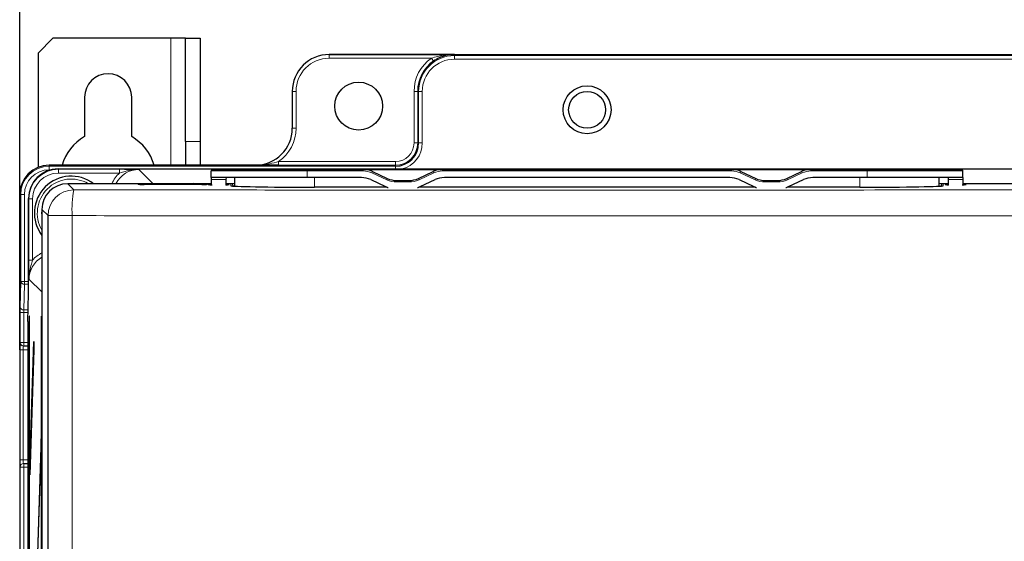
# Paper-space layout 'Blatt3' of a CAD drawing. Header units: millimetres. Extents: x 5 to 418, y 2 to 292.
# Tile 36 of 53: x 50 to 95, y 228 to 252. Entities that reach past the tile are written whole.
import ezdxf

# ---------------------------------------------------------------- set-up
doc = ezdxf.new("R2010")
doc.units = ezdxf.units.MM
doc.layers.add('SLD-0', color=7, linetype='Continuous')
doc.styles.add('SLDTEXTSTYLE0', font='TXT', dxfattribs={"width": 0.605})
doc.dimstyles.new('SLDDIMSTYLE0', dxfattribs={"dimtxt": 4.10931, "dimasz": 3.302, "dimexe": 0, "dimexo": 0.0625, "dimgap": 1.027327, "dimtad": 1, "dimlfac": 3, "dimrnd": 1e-09, "dimzin": 12, "dimdsep": 46, "dimtxsty": 'SLDTEXTSTYLE0', "dimsah": 1, "dimcen": 0.09, "dimadec": 0, "dimazin": 3, "dimtfac": 1, "dimtofl": 0, "dimtmove": 0, "dimatfit": 3, "dimfxl": 1, "dimfrac": 2, "dimtolj": 1, "dimtzin": 12, "dimarcsym": 0})

# ---------------------------------------------------------------- blocks, each defined once
blk = doc.blocks.new('_D_12')
at = {"layer": 'SLD-0', "color": 7}
for p, q in [((50.179, 236.805), (50.179, 265.771)), ((124.845, 236.805), (124.845, 265.771)), ((50.179, 264.771), (124.845, 264.771))]:
    blk.add_line(p, q, dxfattribs=at)
for points in [[(50.179, 264.771), (53.481, 264.263), (53.481, 265.279)], [(124.845, 264.771), (121.543, 265.279), (121.543, 264.263)]]:
    blk.add_solid(points, dxfattribs=at)
at = {"layer": 'SLD-0', "color": 7, "insert": (82.808, 270.228), "char_height": 4.2333, "attachment_point": 1, "style": 'SLDTEXTSTYLE0'}
blk.add_mtext('224', dxfattribs=at)

psp = doc.layouts.new('Blatt3')

# ---------------------------------------------------------------- linework, layer by layer
at = {"color": 7, "linetype": 'Continuous', "lineweight": 25}
for p, q in [((51.6785, 250.8844), (51.0119, 250.2177)), ((57.0119, 250.8844), (51.6785, 250.8844)), ((57.6785, 250.8844), (57.0119, 250.8844)), ((57.6785, 246.2177), (57.6785, 250.8844)), ((57.6785, 250.8844), (58.3452, 250.8844)), ((58.3452, 250.8844), (58.3452, 246.2177)), ((51.0119, 250.2177), (51.0119, 245.0537)), ((69.8452, 250.151), (64.1785, 250.151)), ((64.1785, 250.151), (110.8452, 250.151)), ((53.1119, 248.2177), (53.1119, 246.4369)), ((55.2452, 246.4369), (55.2452, 248.2177)), ((62.5119, 248.4844), (62.5119, 246.8177)), ((57.6785, 246.2177), (57.6785, 245.151)), ((58.3452, 246.2177), (58.3452, 245.151)), ((60.8452, 245.151), (51.5119, 245.151)), ((51.9142, 244.9755), (123.1095, 244.9755)), ((58.8452, 244.5882), (58.8452, 244.8882)), ((63.1785, 244.5882), (58.8452, 244.5882)), ((58.8452, 244.5882), (58.8452, 244.4945)), ((58.9119, 244.9548), (63.1785, 244.9548)), ((59.5119, 244.5882), (59.5102, 244.4945)), ((59.9119, 244.1989), (59.9119, 244.5882)), ((63.1785, 244.9548), (65.7159, 244.9548)), ((65.6346, 244.5882), (63.1785, 244.5882)), ((65.7159, 244.9548), (69.3079, 244.9548)), ((66.1385, 244.8611), (66.8089, 244.5485)), ((68.2148, 244.5485), (68.8852, 244.8611)), ((69.3079, 244.9548), (82.3825, 244.9548)), ((82.3013, 244.5882), (69.3892, 244.5882)), ((82.3825, 244.9548), (85.9745, 244.9548)), ((82.8052, 244.8611), (83.4756, 244.5485)), ((84.8815, 244.5485), (85.5519, 244.8611)), ((85.9745, 244.9548), (88.5119, 244.9548)), ((88.5119, 244.5882), (86.0558, 244.5882)), ((88.5119, 244.9548), (92.7785, 244.9548)), ((92.8452, 244.5882), (88.5119, 244.5882)), ((91.7785, 244.1989), (91.7785, 244.5882)), ((92.1785, 244.5882), (92.1802, 244.4945)), ((92.8452, 244.5882), (92.8452, 244.8882)), ((92.8452, 244.5882), (92.8452, 244.4945)), ((56.1611, 244.312), (52.3508, 244.312)), ((58.4119, 244.2672), (55.8119, 244.2672)), ((56.0864, 244.2689), (56.0847, 244.2672)), ((56.2042, 244.3177), (56.2246, 244.3177)), ((56.2246, 244.3177), (57.9991, 244.3177)), ((57.9991, 244.3177), (58.0195, 244.3177)), ((58.8452, 244.312), (58.0627, 244.312)), ((58.1391, 244.2672), (58.1373, 244.2689)), ((58.8452, 244.4945), (58.8452, 244.2408)), ((59.5102, 244.4945), (59.5058, 244.2408)), ((59.7325, 244.312), (59.5071, 244.312)), ((59.8325, 244.2137), (59.8326, 244.2039)), ((66.7961, 244.153), (63.5119, 244.153)), ((66.0572, 244.4945), (66.7276, 244.1819)), ((67.2315, 244.4548), (67.7922, 244.4548)), ((83.4628, 244.153), (68.2276, 244.153)), ((68.2961, 244.1819), (68.9665, 244.4945)), ((82.7239, 244.4945), (83.3943, 244.1819)), ((83.8982, 244.4548), (84.4589, 244.4548)), ((88.1785, 244.153), (84.8943, 244.153)), ((84.9628, 244.1819), (85.6332, 244.4945)), ((91.8578, 244.2039), (91.8579, 244.2137)), ((92.1834, 244.312), (91.9579, 244.312)), ((92.1802, 244.4945), (92.1846, 244.2408)), ((92.8452, 244.4945), (92.8452, 244.2408)), ((111.3277, 244.312), (92.8452, 244.312)), ((50.1786, 243.8177), (50.1786, 133.151)), ((50.5811, 239.3432), (50.5811, 243.6424)), ((51.1844, 243.1455), (51.1844, 143.8235)), ((51.4629, 216.5327), (51.4629, 242.8669)), ((50.5542, 238.0845), (50.5811, 239.3432)), ((50.613, 238.3177), (50.613, 138.3177)), ((50.6209, 238.3177), (50.613, 238.3177)), ((50.6209, 138.3177), (50.6209, 238.3177)), ((51.1773, 238.3177), (51.1694, 238.3177)), ((51.1694, 144.9844), (51.1694, 238.3177)), ((51.1773, 238.3177), (51.1773, 144.9844)), ((50.5542, 238.0845), (50.5542, 132.9844)), ((50.3627, 236.9711), (50.3482, 236.9714)), ((50.5542, 236.9678), (50.3627, 236.9711)), ((50.6406, 231.5263), (50.8162, 237.1747)), ((50.8162, 237.1747), (50.8201, 236.7994)), ((50.8201, 236.7994), (50.6445, 231.151)), ((51.1457, 232.7772), (50.6406, 216.5263)), ((51.1496, 232.4019), (51.1457, 232.7772)), ((50.6445, 216.151), (51.1496, 232.4019)), ((50.3482, 231.664), (50.3627, 231.6643)), ((50.3627, 231.6643), (50.5542, 231.6676)), ((50.6445, 231.151), (50.6406, 231.5263)), ((50.6557, 231.5109), (50.6406, 231.5263))]:
    psp.add_line(p, q, dxfattribs=at)
at = {"color": 7, "linetype": 'Continuous', "lineweight": 18}
for p, q in [((57.0119, 250.8844), (57.0119, 245.151)), ((64.1785, 250.151), (64.1785, 249.9843)), ((64.1785, 250.151), (64.1785, 250.151)), ((68.8012, 249.9843), (64.1785, 249.9843)), ((68.8012, 249.9843), (68.8964, 249.8476)), ((69.8452, 250.151), (69.8452, 250.1044)), ((105.1785, 250.151), (69.8452, 250.151)), ((69.8452, 249.9378), (69.8452, 250.1044)), ((69.8452, 250.1044), (105.1785, 250.1044)), ((105.1785, 249.9378), (69.8452, 249.9378)), ((62.5119, 248.4844), (62.6786, 248.4844)), ((62.5119, 248.4844), (62.5119, 248.4844)), ((62.6786, 248.4844), (62.6786, 246.8177)), ((68.0177, 246.151), (68.0177, 248.4844)), ((68.0177, 248.4844), (68.1843, 248.4844)), ((68.1843, 248.4844), (68.1843, 246.151)), ((68.1843, 248.4844), (68.2251, 248.4844)), ((68.2251, 246.151), (68.2251, 248.4844)), ((68.3918, 248.4844), (68.2251, 248.4844)), ((68.3918, 248.4844), (68.3918, 246.151)), ((62.5119, 246.8177), (62.6786, 246.8177)), ((62.5119, 246.8177), (62.5119, 246.8177)), ((58.3452, 246.2177), (57.6785, 246.2177)), ((68.0177, 246.151), (68.1843, 246.151)), ((68.1843, 246.151), (68.2251, 246.151)), ((68.3918, 246.151), (68.2251, 246.151)), ((51.5119, 245.151), (51.5119, 245.1044)), ((51.5119, 245.151), (51.5119, 245.151)), ((51.5119, 244.9378), (51.5119, 245.1044)), ((51.5119, 245.1044), (67.1785, 245.1044)), ((60.8452, 245.151), (60.8452, 245.151)), ((61.8911, 245.3119), (61.8911, 245.1453)), ((61.8911, 245.3119), (67.1785, 245.3119)), ((67.1785, 245.1453), (61.8911, 245.1453)), ((67.1785, 245.3119), (67.1785, 245.1453)), ((67.1785, 245.1453), (67.1785, 245.1044)), ((67.1785, 244.9755), (67.1785, 245.1044)), ((51.5995, 244.9378), (51.5119, 244.9378)), ((51.9142, 244.9755), (51.9292, 244.9606)), ((51.9292, 244.9606), (54.6996, 244.9606)), ((51.9292, 244.9606), (51.9292, 244.794)), ((54.6996, 244.794), (51.9292, 244.794)), ((54.6996, 244.9606), (54.6996, 244.794)), ((55.5748, 244.9548), (56.1975, 244.3206)), ((63.1785, 244.8882), (58.8452, 244.8882)), ((63.1785, 244.8882), (63.1785, 244.9548)), ((63.1785, 244.5882), (63.1785, 244.8882)), ((65.7159, 244.8882), (63.1785, 244.8882)), ((63.5119, 244.153), (63.5119, 244.5882)), ((65.7159, 244.8882), (65.7159, 244.9548)), ((66.1103, 244.8007), (66.1385, 244.8611)), ((66.7807, 244.4881), (66.1103, 244.8007)), ((66.8089, 244.5485), (66.7807, 244.4881)), ((68.2148, 244.5485), (68.243, 244.4881)), ((68.9134, 244.8007), (68.243, 244.4881)), ((68.8852, 244.8611), (68.9134, 244.8007)), ((69.3079, 244.9548), (69.3079, 244.8882)), ((82.3825, 244.8882), (69.3079, 244.8882)), ((82.3825, 244.9548), (82.3825, 244.8882)), ((82.8052, 244.8611), (82.777, 244.8007)), ((83.4474, 244.4881), (82.777, 244.8007)), ((83.4756, 244.5485), (83.4474, 244.4881)), ((84.8815, 244.5485), (84.9097, 244.4881)), ((85.5801, 244.8007), (84.9097, 244.4881)), ((85.5519, 244.8611), (85.5801, 244.8007)), ((85.9745, 244.9548), (85.9745, 244.8882)), ((88.5119, 244.8882), (85.9745, 244.8882)), ((88.1785, 244.153), (88.1785, 244.5882)), ((88.5119, 244.9548), (88.5119, 244.8882)), ((88.5119, 244.5882), (88.5119, 244.8882)), ((92.8452, 244.8882), (88.5119, 244.8882)), ((52.3508, 244.312), (52.6294, 244.0334)), ((55.5452, 244.2718), (55.5452, 244.2962)), ((55.8119, 244.3009), (56.1313, 244.3009)), ((55.8119, 244.2672), (55.8119, 244.3009)), ((56.1068, 244.2689), (56.0864, 244.2689)), ((56.105, 244.2672), (56.1068, 244.2689)), ((56.1068, 244.2689), (56.1085, 244.2672)), ((56.1975, 244.3176), (56.1975, 244.3206)), ((56.1975, 244.3206), (58.8452, 244.3206)), ((56.2246, 244.3177), (56.2246, 244.2672)), ((57.9991, 244.3177), (57.9991, 244.2672)), ((58.0924, 244.3009), (58.4119, 244.3009)), ((58.117, 244.2689), (58.1152, 244.2672)), ((58.117, 244.2689), (58.1187, 244.2672)), ((58.1373, 244.2689), (58.117, 244.2689)), ((58.4119, 244.2672), (58.4119, 244.3009)), ((58.6579, 244.2705), (58.6785, 244.2718)), ((58.6785, 244.2962), (58.6785, 244.2718)), ((59.5102, 244.4945), (58.8452, 244.4945)), ((59.5072, 244.3206), (59.9119, 244.3206)), ((59.7341, 244.2189), (59.7325, 244.312)), ((67.2315, 244.4548), (67.2315, 244.3882)), ((67.7922, 244.3882), (67.2315, 244.3882)), ((67.7922, 244.4548), (67.7922, 244.3882)), ((83.8982, 244.4548), (83.8982, 244.3882)), ((84.4589, 244.3882), (83.8982, 244.3882)), ((84.4589, 244.4548), (84.4589, 244.3882)), ((91.7785, 244.3206), (92.1832, 244.3206)), ((91.9579, 244.312), (91.9563, 244.2189)), ((92.1802, 244.4945), (92.8452, 244.4945)), ((92.8452, 244.3206), (118.8263, 244.3206)), ((50.2251, 243.8177), (50.1786, 243.8177)), ((50.1786, 243.8177), (50.1786, 243.8177)), ((50.3918, 243.8177), (50.2251, 243.8177)), ((50.2251, 239.8954), (50.2251, 243.8177)), ((50.3918, 243.8177), (50.3918, 239.8954)), ((50.5961, 243.6275), (50.5811, 243.6424)), ((50.5961, 240.8568), (50.5961, 243.6275)), ((50.5961, 243.6275), (50.7628, 243.6275)), ((50.7628, 243.6275), (50.7628, 240.8568)), ((51.4629, 242.8669), (51.1844, 243.1455)), ((51.4629, 242.8669), (52.5526, 242.8669)), ((52.5526, 242.8669), (52.5526, 216.4978)), ((50.5961, 240.8568), (50.7628, 240.8568)), ((50.201, 238.7367), (50.2251, 239.8954)), ((50.3918, 239.8954), (50.2251, 239.8954)), ((50.3918, 239.7677), (50.3677, 238.609)), ((50.3918, 239.8954), (50.5811, 239.8954)), ((50.3918, 239.7677), (50.3918, 239.8954)), ((50.5811, 239.7677), (50.3918, 239.7677)), ((51.1844, 239.4153), (50.602, 239.9817)), ((50.199, 237.1378), (50.199, 238.4813)), ((50.3656, 238.4813), (50.199, 238.4813)), ((50.5627, 238.4813), (50.3656, 238.4813)), ((50.3656, 238.4813), (50.3656, 237.1378)), ((50.3677, 238.609), (50.5654, 238.609)), ((50.1845, 237.138), (50.199, 237.1378)), ((50.3656, 237.1378), (50.199, 237.1378)), ((50.3627, 236.9711), (50.3656, 237.1378)), ((50.3656, 237.1378), (50.5542, 237.1345)), ((50.1786, 231.8306), (50.1786, 236.8048)), ((50.3424, 236.8048), (50.1786, 236.8048)), ((50.5542, 236.8011), (50.3424, 236.8048)), ((50.3424, 236.8048), (50.3424, 231.8306)), ((50.3424, 231.8306), (50.1786, 231.8306)), ((50.3424, 231.8306), (50.5542, 231.8343)), ((50.3656, 231.4976), (50.3627, 231.6643)), ((50.199, 231.4976), (50.1845, 231.4974)), ((50.199, 193.2211), (50.199, 231.4976)), ((50.3656, 231.4976), (50.199, 231.4976)), ((50.5542, 231.5009), (50.3656, 231.4976)), ((50.3656, 231.4976), (50.3656, 193.2211))]:
    psp.add_line(p, q, dxfattribs=at)
at = {"color": 7, "linetype": 'Continuous', "lineweight": 18, "flags": 128}
psp.add_lwpolyline([(52.7124, 244.312), (52.6188, 244.3228), (52.3056, 244.3111)], dxfattribs=at)
at = {"color": 7, "linetype": 'Continuous', "lineweight": 25}
for centre, radius in [((65.5119, 247.8177), 1.0833), ((75.8452, 247.651), 1.0833), ((75.8452, 247.651), 0.8333)]:
    psp.add_circle(centre, radius, dxfattribs=at)
for centre, radius, start, end in [((64.1785, 248.4844), 1.6666, 90, 180), ((69.8452, 248.4844), 1.6609, 124.83891, 180), ((54.1785, 248.2177), 1.0667, 0, 180), ((60.8452, 246.8177), 1.6667, 270, 0), ((54.1785, 244.551), 2.1667, 119.49237, 163.92475), ((54.1785, 244.551), 2.1667, 16.07525, 60.50763), ((67.1785, 246.151), 1.0466, 270, 0), ((51.5119, 243.8177), 1.3333, 90, 180), ((52.5119, 242.9844), 1.6667, 52.80523, 217.20198), ((58.9119, 244.8882), 0.0667, 90, 180), ((65.6346, 243.5882), 1, 65, 90), ((65.7159, 243.9548), 1, 65, 90), ((67.2315, 245.4548), 1, 245, 270), ((67.7922, 245.4548), 1, 270, 295), ((69.3079, 243.9548), 1, 90, 115), ((69.3892, 243.5882), 1, 90, 115), ((82.3013, 243.5882), 1, 65, 90), ((82.3825, 243.9548), 1, 65, 90), ((83.8982, 245.4548), 1, 245, 270), ((84.4589, 245.4548), 1, 270, 295), ((85.9745, 243.9548), 1, 90, 115), ((86.0558, 243.5882), 1, 90, 115), ((92.7785, 244.8882), 0.0667, 0, 90), ((56.2042, 244.1511), 0.1666, 90.00075, 135.00542), ((58.0195, 244.1511), 0.1666, 44.99458, 89.99925), ((67.1502, 245.0882), 1, 245, 252.48159), ((67.8735, 245.0882), 1, 287.51841, 295), ((83.8169, 245.0882), 1, 245, 252.48159), ((84.5402, 245.0882), 1, 287.51841, 295)]:
    psp.add_arc(centre, radius, start, end, dxfattribs=at)
at = {"color": 7, "linetype": 'Continuous', "lineweight": 18}
for centre, radius, start, end in [((64.1785, 248.4844), 1.5, 90, 180), ((69.8452, 248.4844), 1.8275, 124.83891, 180), ((69.8452, 248.4844), 1.6201, 90, 180), ((69.8452, 248.4844), 1.4534, 90, 180), ((60.8452, 246.8177), 1.8334, 304.78182, 0), ((67.1785, 246.151), 1.0058, 270, 0), ((67.1785, 246.151), 0.8391, 270, 0), ((67.1785, 246.151), 1.2132, 284.31758, 0), ((51.5119, 243.8177), 1.2867, 90, 180), ((51.5119, 243.8177), 1.1201, 90, 180), ((65.7159, 243.9548), 0.9333, 65, 90), ((69.3079, 243.9548), 0.9333, 90, 115), ((82.3825, 243.9548), 0.9333, 65, 90), ((85.9745, 243.9548), 0.9333, 90, 115), ((52.5119, 242.9844), 1.5367, 59.76363, 210.24577), ((55.5452, 244.1296), 0.1667, 56.3311, 90.00033), ((56.2246, 244.1511), 0.1666, 90.00075, 135.00542), ((57.9991, 244.1511), 0.1666, 44.99458, 89.99925), ((58.6785, 244.1296), 0.1667, 89.99967, 123.6689), ((59.7341, 244.1189), 0.1, 64.21382, 90.00054), ((67.2315, 245.4548), 1.0667, 245, 270), ((67.7922, 245.4548), 1.0667, 270, 295), ((83.8982, 245.4548), 1.0667, 245, 270), ((84.4589, 245.4548), 1.0667, 270, 295), ((91.9563, 244.1189), 0.1, 89.99946, 115.78618), ((52.6298, 242.8665), 1.1669, 90.02044, 179.97956), ((57.2212, 243.1452), 4.6769, 169.05178, 183.41081), ((52.5119, 242.9844), 1.3427, 171.11783, 188.62603), ((50.3763, 239.9202), 0.1532, 189.29481, 275.78932), ((50.3522, 238.7614), 0.1532, 189.29481, 275.78932), ((50.3511, 237.138), 0.1667, 179.99538, 268.99574), ((50.3656, 237.1378), 0.1667, 179.99538, 268.99574), ((50.3511, 231.4974), 0.1667, 91.00426, 180.00462), ((50.3656, 231.4976), 0.1667, 91.00426, 180.00462)]:
    psp.add_arc(centre, radius, start, end, dxfattribs=at)
at = {"color": 7, "linetype": 'Continuous', "lineweight": 25}
for centre, major_axis, ratio, start_param, end_param in [((51.9147, 243.6419), (-0.9476, 0.9386), 0.999681, 5.493162, 7.0636393), ((52.3512, 243.1452), (-0.8252, 0.8252), 0.9996955, 5.4979394, 7.0684312), ((55.8119, 244.2962), (0.2667, 0), 0.0174551, 1.5707963, 3.1415927), ((55.8119, 244.2718), (0.2667, 0), 0.0174551, 3.8859881, 4.712389), ((58.4119, 244.2962), (0.2667, 0), 0.0174551, 0, 1.5707963), ((58.4119, 244.2718), (0.2667, 0), 0.0174551, 4.712389, 5.6328724), ((59.7325, 244.212), (-0.0017, 0.1), 0.9998476, 4.712389, 6.2657347), ((63.5119, 244.2189), (3.7778, 0), 0.0174551, 3.1418973, 4.712389), ((88.1785, 244.2189), (3.7778, 0), 0.0174551, 4.712389, 6.2828806), ((91.9579, 244.212), (-0.0017, -0.1), 0.9998476, 3.1590433, 4.712389), ((50.1845, 236.8046), (0, 0.3334), 0.0174604, 6.2828803, 7.8533721), ((50.1845, 231.8308), (0, 0.3334), 0.0174604, 1.5714059, 2.1151193)]:
    psp.add_ellipse(centre, major_axis=major_axis, ratio=ratio, start_param=start_param, end_param=end_param, dxfattribs=at)
at = {"color": 7, "linetype": 'Continuous', "lineweight": 18}
for centre, major_axis, ratio, start_param, end_param in [((51.9296, 243.6271), (0.9475, -0.9385), 0.9997608, 2.3515693, 3.9220467), ((51.9296, 243.6271), (-0.8292, 0.8213), 0.999681, 5.493162, 7.0636393), ((55.5752, 243.7879), (-0.9344, 0.9517), 0.9996898, 6.2230915, 6.6739735), ((55.5752, 243.7879), (-0.8177, 0.8328), 0.9996012, 5.5071014, 6.6121208), ((55.8119, 244.2718), (0.2667, 0), 0.0174551, 3.1415927, 3.8859881), ((56.1978, 243.1538), (-0.8175, 0.8327), 0.9997784, 5.5071014, 5.6285572), ((58.4119, 244.2718), (0.2667, 0), 0.0174551, 5.6328724, 6.2831853), ((59.1785, 244.2567), (0.4784, 0), 0.0174551, 2.3416449, 3.5937106), ((59.1785, 244.2567), (0.4784, 0), 0.0174551, 5.4662087, 7.0995526), ((92.5119, 244.2567), (0.4784, 0), 0.0174551, 2.3252254, 3.5937106), ((92.5119, 244.2567), (0.4784, 0), 0.0174551, 5.4832376, 7.0831331), ((51.7689, 239.9813), (0.8367, -0.8137), 0.9995973, 2.8667247, 3.9128916), ((51.7689, 239.9813), (0.9562, -0.9299), 0.9996867, 2.7958404, 3.1969666), ((50.2048, 238.4813), (0, 0.3333), 0.0174551, 0.6981317, 1.5707963), ((50.3714, 238.4813), (0, 0.1667), 0.0349101, 0.6981317, 1.5707963), ((50.3511, 236.8046), (-0.0029, 0.1667), 0.0523172, 6.2813533, 7.8518451), ((50.1845, 231.8308), (0, 0.3334), 0.0174604, 2.1151193, 3.1418976), ((50.3511, 231.8308), (0.0029, 0.1667), 0.0523172, 1.5729329, 3.1434246)]:
    psp.add_ellipse(centre, major_axis=major_axis, ratio=ratio, start_param=start_param, end_param=end_param, dxfattribs=at)
for points, knots in [([(68.8012, 249.9843), (68.8978, 250.014), (69.1635, 250.0958), (69.5134, 250.1409), (69.7649, 250.1506), (69.8436, 250.151), (69.8452, 250.151)], [0, 0, 0, 0, 0.2818627, 0.7755342, 0.9953857, 1, 1, 1, 1]), ([(60.8452, 245.151), (60.8468, 245.151), (61.0586, 245.1503), (61.4098, 245.1859), (61.7543, 245.2761), (61.8911, 245.3119)], [0, 0, 0, 0, 0.0044087, 0.6048107, 1, 1, 1, 1]), ([(54.6996, 244.9606), (54.8002, 244.9604), (55.0083, 244.96), (55.2721, 244.9578), (55.4581, 244.956), (55.5504, 244.955), (55.5737, 244.9548), (55.5748, 244.9548)], [0, 0, 0, 0, 0.3198626, 0.6612764, 0.9144609, 0.9961301, 1, 1, 1, 1]), ([(55.5748, 244.9548), (55.5735, 244.9548), (55.5692, 244.9548), (55.542, 244.9548), (55.4367, 244.9529), (55.233, 244.9336), (54.9692, 244.877), (54.7844, 244.8201), (54.6996, 244.794)], [0, 0, 0, 0, 0.0043661, 0.0147783, 0.0922666, 0.3619382, 0.7073392, 1, 1, 1, 1]), ([(52.6294, 244.0334), (56.4675, 244.0297), (62.8857, 244.0234), (71.8989, 244.0205), (79.6527, 244.021), (87.4062, 244.0245), (92.568, 244.0295), (95.1496, 244.032)], [0, 0, 0, 0, 0.271012, 0.4532093, 0.6355056, 0.8177031, 1, 1, 1, 1]), ([(95.2221, 242.8655), (92.6328, 242.863), (87.4529, 242.858), (79.6735, 242.8545), (71.8911, 242.854), (62.8463, 242.8569), (56.4041, 242.8632), (52.5526, 242.8669)], [0, 0, 0, 0, 0.182198, 0.3644956, 0.5466918, 0.7289869, 1, 1, 1, 1]), ([(50.602, 239.9817), (50.602, 239.9828), (50.6017, 240.006), (50.6008, 240.0983), (50.5989, 240.2843), (50.5967, 240.5481), (50.5963, 240.7562), (50.5961, 240.8568)], [0, 0, 0, 0, 0.0038702, 0.0854989, 0.3386059, 0.6800747, 1, 1, 1, 1]), ([(50.7628, 240.8568), (50.7367, 240.772), (50.6798, 240.5872), (50.6231, 240.3234), (50.6039, 240.1197), (50.602, 240.0145), (50.602, 239.9873), (50.602, 239.983), (50.602, 239.9817)], [0, 0, 0, 0, 0.2927255, 0.6381872, 0.907777, 0.9852304, 0.9956336, 1, 1, 1, 1])]:
    psp.add_open_spline(points, degree=3, knots=knots, dxfattribs=at)
at = {"color": 7, "linetype": 'Continuous', "lineweight": 25}
for points, knots in [([(69.8452, 250.151), (69.8438, 250.151), (69.7723, 250.1503), (69.5434, 250.1328), (69.2193, 250.047), (68.9836, 249.9014), (68.8964, 249.8476)], [0, 0, 0, 0, 0.0044173, 0.222024, 0.7120577, 1, 1, 1, 1]), ([(61.8911, 245.1453), (61.7389, 245.1456), (61.3736, 245.1464), (61.041, 245.1494), (60.8466, 245.151), (60.8452, 245.151)], [0, 0, 0, 0, 0.41501718, 0.99594335, 1, 1, 1, 1]), ([(55.6221, 244.2687), (55.6086, 244.2689), (55.584, 244.2694), (55.5674, 244.2701), (55.5659, 244.2702), (55.5654, 244.2703)], [0, 0, 0, 0, 0.43709946, 0.79740761, 1, 1, 1, 1]), ([(58.6589, 244.2703), (58.6585, 244.2703), (58.6574, 244.2702), (58.6459, 244.2696), (58.6287, 244.2692), (58.6192, 244.269)], [0, 0, 0, 0, 0.18221816, 0.54892284, 1, 1, 1, 1]), ([(58.8797, 244.2504), (58.8512, 244.2508), (58.7827, 244.2517), (58.7297, 244.2538), (58.7206, 244.2545), (58.7175, 244.2548)], [0, 0, 0, 0, 0.3197288, 0.7691282, 1, 1, 1, 1]), ([(59.6396, 244.2548), (59.6393, 244.2547), (59.6383, 244.2546), (59.6167, 244.2533), (59.5748, 244.2518), (59.5189, 244.251), (59.4965, 244.2507)], [0, 0, 0, 0, 0.08752178, 0.31388504, 0.72441905, 1, 1, 1, 1]), ([(92.1982, 244.2506), (92.1751, 244.2509), (92.1122, 244.2518), (92.0631, 244.2538), (92.0539, 244.2545), (92.0508, 244.2548)], [0, 0, 0, 0, 0.2771532, 0.75467878, 1, 1, 1, 1]), ([(92.973, 244.2548), (92.9727, 244.2547), (92.9717, 244.2546), (92.9502, 244.2533), (92.9041, 244.2517), (92.8419, 244.2508), (92.8135, 244.2504)], [0, 0, 0, 0, 0.0817451, 0.2931677, 0.6766052, 1, 1, 1, 1])]:
    psp.add_open_spline(points, degree=3, knots=knots, dxfattribs=at)

# ---------------------------------------------------------------- dimensions: what is measured, and where the dimension line sits
at = {"layer": 'SLD-0', "color": 7}
dim = psp.add_linear_dim(base=(124.8451, 264.771), p1=(50.1786, 236.8048), p2=(124.8451, 236.8048), dimstyle='SLDDIMSTYLE0', dxfattribs=at)
dim.commit()
dim.dimension.update_dxf_attribs({"geometry": '_D_12', "text_midpoint": (87.5119, 264.771), "dimtype": 160})

doc.saveas('drawing.dxf')
